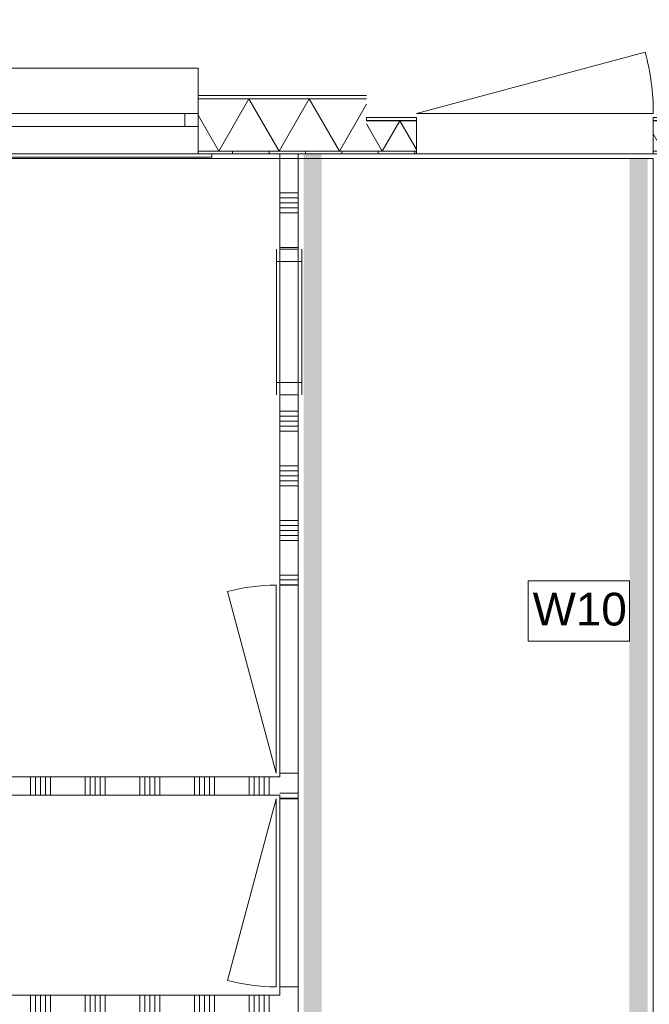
# Model space of a CAD drawing. Header units: millimetres. Extents: x -850 to 154668, y -80411 to 71019.
# Tile 231 of 236: x 86231 to 89688, y 21450 to 26862. Entities that reach past the tile are written whole.
import ezdxf

# ---------------------------------------------------------------- set-up
doc = ezdxf.new("R2010")
doc.units = ezdxf.units.MM
doc.header["$MEASUREMENT"] = 0
for name, color, linetype in [('New_21 Buitenwanden', 7, 'Continuous'), ('New_21 Buitenwanden Deuren', 7, 'Continuous'), ('New_21 Buitenwanden Doorsnede-arcering', 7, 'Continuous'), ('New_21 Buitenwanden Laagscheidingslijnen', 7, 'Continuous'), ('New_21 Buitenwanden Ramen', 7, 'Continuous'), ('New_22 NC Binnenwanden', 7, 'Continuous'), ('New_22 NC Binnenwanden Deuren', 7, 'Continuous'), ('New_22 NC Binnenwanden Doorsnede-arcering', 7, 'Continuous'), ('New_22 NC Binnenwanden Laagscheidingslijnen', 7, 'Continuous'), ('New_22 NC Binnenwanden Ramen', 7, 'Continuous'), ('New_23 Vloeren', 7, 'Continuous'), ('New_45 Plafonds', 7, 'Continuous'), ('New_Info Wandafwerking aanduiding', 7, 'Continuous'), ('New_Info Wandafwerking aanduiding Doorsnede-arcering', 7, 'Continuous'), ('New_Z Ruimtefuncties Zone omranding', 7, 'Continuous')]:
    doc.layers.add(name, color=color, linetype=linetype)
doc.styles.add('GENERATED_STYLE_1', font='arial.ttf')
pattern_1 = [(270, (0, 0), (200, 0), [])]

# ---------------------------------------------------------------- blocks, each defined once
blk = doc.blocks.new('Slab_1_1', base_point=(0, 17060))
at = {"layer": 'New_23 Vloeren', "color": 7, "linetype": 'Continuous', "lineweight": 0, "flags": 128}
blk.add_lwpolyline([(0, 17060), (25600, 17060), (25600, 17539.8), (30060, 17539.8), (30060, 0), (44257.3, 0), (99110, 0), (99110, 26125), (78570.2, 26125), (78570.2, 30220), (61804.1, 30220), (61804.1, 33195.8), (50070.2, 33195.8), (50070.2, 36555.1), (42600, 36555.1), (42600, 38994.9), (31200.9, 38994.9), (31200.9, 49880), (25600, 49880), (25600, 70460), (0, 70460)], close=True, dxfattribs=at)
blk = doc.blocks.new('*X838')
at = {"layer": 'New_21 Buitenwanden Doorsnede-arcering', "linetype": 'Continuous', "lineweight": 0, "true_color": 0xe9ebeb}
for points in [[(88135.2, 26307.2), (88135.2, 26307.1), (88201.3, 26307.1), (88201.3, 26307.2)], [(88410.2, 26307.2), (88351.3, 26307.2), (88351.3, 26307.1), (88410.2, 26307.1)]]:
    blk.add_hatch(color=254, dxfattribs=at).paths.add_polyline_path(points)
blk = doc.blocks.new('*X839')
at = {"layer": 'New_21 Buitenwanden Doorsnede-arcering', "linetype": 'Continuous', "lineweight": 0, "true_color": 0xe9ebeb}
blk.add_hatch(color=254, dxfattribs=at).paths.add_polyline_path([(89851.3, 26307.1), (89985.2, 26307.1), (89985.2, 26307.2), (89851.3, 26307.2)])
blk = doc.blocks.new('*X840')
at = {"layer": 'New_21 Buitenwanden Doorsnede-arcering', "linetype": 'Continuous', "lineweight": 0, "true_color": 0xe9ebeb}
for points in [[(88135.2, 26140), (88201.3, 26140), (88201.3, 26140.1), (88135.2, 26140.1)], [(88410.2, 26140.1), (88351.3, 26140.1), (88351.3, 26140), (88410.2, 26140)]]:
    blk.add_hatch(color=254, dxfattribs=at).paths.add_polyline_path(points)
blk = doc.blocks.new('*X841')
at = {"layer": 'New_21 Buitenwanden Doorsnede-arcering', "linetype": 'Continuous', "lineweight": 0, "true_color": 0xe9ebeb}
blk.add_hatch(color=254, dxfattribs=at).paths.add_polyline_path([(89985.2, 26140.1), (89851.3, 26140.1), (89851.3, 26140), (89985.2, 26140)])
blk = doc.blocks.new('*X842')
at = {"layer": 'New_21 Buitenwanden Doorsnede-arcering', "color": 254, "linetype": 'Continuous', "lineweight": 0, "true_color": 0xe9ebeb}
for p, q in [((88318.4, 26307.1), (88222, 26140.1)), ((88318.4, 26307.1), (88410.2, 26148.1)), ((88135.2, 26290.4), (88222, 26140.1))]:
    blk.add_line(p, q, dxfattribs=at)
blk = doc.blocks.new('*X843')
at = {"layer": 'New_21 Buitenwanden Doorsnede-arcering', "color": 254, "linetype": 'Continuous', "lineweight": 0, "true_color": 0xe9ebeb}
for p, q in [((89861.1, 26307.1), (89764.7, 26140.1)), ((89861.1, 26307.1), (89957.5, 26140.1)), ((89710.2, 26234.5), (89764.7, 26140.1)), ((89985.2, 26188.1), (89957.5, 26140.1))]:
    blk.add_line(p, q, dxfattribs=at)
blk = doc.blocks.new('D1 bl 22')
at = {"layer": 'New_21 Buitenwanden Deuren', "color": 1, "linetype": 'Continuous', "lineweight": 0}
for p, q in [((650, 0), (-605.7, 336.5)), ((650, 0), (-650, 0)), ((-650, -40.1), (-650, -72)), ((-650, -40.1), (-650, -72)), ((650, -40.1), (650, -72)), ((650, -40.1), (650, -72)), ((-650, -72), (-650, -207.1)), ((-650, -72), (-650, -207.1)), ((650, -72), (650, -207.1)), ((650, -72), (650, -207.1)), ((-650, -207.1), (-650, -222.2)), ((-650, -207.1), (-650, -222.2)), ((650, -207.1), (650, -222.2)), ((650, -207.1), (650, -222.2)), ((-650, -222.2), (-675, -222.2)), ((-650, -222.2), (-675, -222.2)), ((650, -222.2), (675, -222.2)), ((650, -222.2), (675, -222.2))]:
    blk.add_line(p, q, dxfattribs=at)
at = {"layer": 'New_21 Buitenwanden Deuren', "color": 9, "linetype": 'Continuous', "lineweight": 0}
for p, q in [((-650, -22), (-650, -40)), ((-650, -22), (-650, -40)), ((-650, -40), (-650, -40.1)), ((-650, -40), (-650, -40.1)), ((650, -22), (650, -40)), ((650, -22), (650, -40)), ((650, -40), (650, -40.1)), ((650, -40), (650, -40.1))]:
    blk.add_line(p, q, dxfattribs=at)
at = {"layer": 'New_21 Buitenwanden Deuren', "color": 1, "linetype": 'Continuous', "lineweight": 0}
blk.add_arc((650, 0), 1300, 165, 180, dxfattribs=at)
blk = doc.blocks.new('Wall_173_1', base_point=(89985.2, 26125))
at = {"layer": 'New_21 Buitenwanden Doorsnede-arcering', "linetype": 'Continuous', "lineweight": 0, "true_color": 0xe9ebeb}
h = blk.add_hatch(dxfattribs=at)
h.set_pattern_fill('930_Lijnen_vert_200_0001', color=254, style=0, pattern_type=2)
h.set_pattern_definition(pattern_1)
h.paths.add_polyline_path([(88410.2, 26140), (88135.2, 26140), (88135.2, 26125), (88410.2, 26125)])
h = blk.add_hatch(dxfattribs=at)
h.set_pattern_fill('930_Lijnen_vert_200_0001', color=254, style=0, pattern_type=2)
h.set_pattern_definition(pattern_1)
h.paths.add_polyline_path([(89710.2, 26140), (89710.2, 26125), (89985.2, 26125), (89985.2, 26140)])
at = {"layer": 'New_21 Buitenwanden', "color": 8, "linetype": 'Continuous', "lineweight": 0, "true_color": 0x778488}
for p, q in [((88410.2, 26325.2), (88410.2, 26307.2)), ((88410.2, 26307.2), (88410.2, 26307.1)), ((88410.2, 26307.1), (88410.2, 26275.2)), ((89710.2, 26325.2), (89710.2, 26307.2)), ((89710.2, 26307.2), (89710.2, 26307.1)), ((89710.2, 26307.1), (89710.2, 26275.2)), ((88410.2, 26275.2), (88410.2, 26140.1)), ((89710.2, 26275.2), (89710.2, 26140.1)), ((88410.2, 26125), (88385.2, 26125)), ((88410.2, 26140.1), (88410.2, 26125)), ((89710.2, 26140.1), (89710.2, 26125)), ((89710.2, 26125), (89735.2, 26125))]:
    blk.add_line(p, q, dxfattribs=at)
at = {"layer": 'New_21 Buitenwanden', "color": 8, "linetype": 'Continuous', "lineweight": 0, "true_color": 0x778488, "flags": 128}
for points in [[(88410.2, 26325.2), (88135.2, 26325.2)], [(88135.2, 26325.2), (88135.2, 26307.2)], [(88135.2, 26307.2), (88135.2, 26307.1)], [(89985.2, 26325.2), (89710.2, 26325.2)], [(89985.2, 26325.2), (89985.2, 26307.2)], [(89985.2, 26307.2), (89985.2, 26307.1)], [(88135.2, 26125), (88410.2, 26125)], [(89710.2, 26125), (89985.2, 26125)]]:
    blk.add_lwpolyline(points, dxfattribs=at)
at = {"layer": 'New_21 Buitenwanden Laagscheidingslijnen', "color": 8, "linetype": 'Continuous', "lineweight": 0, "true_color": 0x778488}
for p, q in [((88410.2, 26307.2), (88135.2, 26307.2)), ((88410.2, 26307.1), (88135.2, 26307.1)), ((89985.2, 26307.2), (89710.2, 26307.2)), ((89985.2, 26307.1), (89710.2, 26307.1)), ((88135.2, 26140.1), (88410.2, 26140.1)), ((88135.2, 26140), (88410.2, 26140)), ((89710.2, 26140.1), (89985.2, 26140.1)), ((89710.2, 26140), (89985.2, 26140))]:
    blk.add_line(p, q, dxfattribs=at)
at = {"layer": 'New_21 Buitenwanden', "color": 8, "lineweight": 0, "true_color": 0x778488}
for name in ['*X838', '*X842', '*X843', '*X839', '*X840', '*X841']:
    blk.add_blockref(name, (0, 0), dxfattribs=at)
at = {"layer": 'New_21 Buitenwanden Deuren', "color": 1, "linetype": 'Continuous', "lineweight": 0, "xscale": -1, "zscale": 1000}
blk.add_blockref('D1 bl 22', (89060.2, 26347.2), dxfattribs=at)
blk = doc.blocks.new('*X849')
at = {"layer": 'New_21 Buitenwanden Doorsnede-arcering', "linetype": 'Continuous', "lineweight": 0, "true_color": 0xe9ebeb}
for points in [[(87210.2, 26427.1), (87301.3, 26427.1), (87301.3, 26427.2), (87210.2, 26427.2)], [(87451.3, 26427.2), (87451.3, 26427.1), (87601.3, 26427.1), (87601.3, 26427.2)], [(87751.3, 26427.2), (87751.3, 26427.1), (87901.3, 26427.1), (87901.3, 26427.2)], [(88051.3, 26427.1), (88135.2, 26427.1), (88135.2, 26427.2), (88051.3, 26427.2)]]:
    blk.add_hatch(color=254, dxfattribs=at).paths.add_polyline_path(points)
blk = doc.blocks.new('*X853')
at = {"layer": 'New_21 Buitenwanden Doorsnede-arcering', "linetype": 'Continuous', "lineweight": 0, "true_color": 0xe9ebeb}
for points in [[(87210.2, 26140), (87301.3, 26140), (87301.3, 26140.1), (87210.2, 26140.1)], [(87451.3, 26140.1), (87451.3, 26140), (87601.3, 26140), (87601.3, 26140.1)], [(87751.3, 26140.1), (87751.3, 26140), (87901.3, 26140), (87901.3, 26140.1)], [(88051.3, 26140), (88135.2, 26140), (88135.2, 26140.1), (88051.3, 26140.1)]]:
    blk.add_hatch(color=254, dxfattribs=at).paths.add_polyline_path(points)
blk = doc.blocks.new('*X857')
at = {"layer": 'New_21 Buitenwanden Doorsnede-arcering', "color": 254, "linetype": 'Continuous', "lineweight": 0, "true_color": 0xe9ebeb}
for p, q in [((87489.4, 26427.1), (87323.7, 26140.1)), ((87489.4, 26427.1), (87655, 26140.1)), ((87820.7, 26427.1), (87655, 26140.1)), ((87820.7, 26427.1), (87986.4, 26140.1)), ((88135.2, 26397.8), (87986.4, 26140.1)), ((87210.2, 26336.6), (87323.7, 26140.1))]:
    blk.add_line(p, q, dxfattribs=at)
blk = doc.blocks.new('R1 22_7')
at = {"layer": 'New_21 Buitenwanden Ramen', "color": 1, "linetype": 'Continuous', "lineweight": 0}
for p, q in [((-725, 150.2), (-725, 168.2)), ((-725, 168.2), (680, 168.2)), ((680, 168.2), (680, 150.2)), ((-650, 150.2), (-680, 150.2)), ((-650, 150.2), (-680, 150.2)), ((-650, 135.2), (-650, 150.2)), ((-650, 135.2), (-650, 150.2)), ((-650, 0), (-650, 135.1)), ((-650, 0), (-650, 135.1)), ((650, 135.2), (650, 150.2)), ((650, 135.2), (650, 150.2)), ((650, 150.2), (680, 150.2)), ((650, 150.2), (680, 150.2)), ((650, 0), (650, 135.1)), ((650, 0), (650, 135.1)), ((-650, 0), (-577, 0)), ((-650, -72), (-650, 0)), ((-650, -72), (-650, 0)), ((-577, 0), (-577, -72)), ((-577, 0), (577, 0)), ((577, -72), (577, 0)), ((577, 0), (650, 0)), ((650, -72), (650, 0)), ((650, -72), (650, 0)), ((-577, -72), (-650, -72)), ((-650, -152), (-650, -72)), ((577, -72), (-577, -72)), ((650, -72), (577, -72)), ((650, -152), (650, -72)), ((-650, -170), (-650, -320)), ((650, -320), (650, -170)), ((-650, -320), (650, -320))]:
    blk.add_line(p, q, dxfattribs=at)
at = {"layer": 'New_21 Buitenwanden Ramen', "color": 9, "linetype": 'Continuous', "lineweight": 0}
for p, q in [((-650, 150.2), (650, 150.2)), ((-650, 135.1), (-650, 135.2)), ((-650, 135.1), (-650, 135.2)), ((650, 135.1), (650, 135.2)), ((650, 135.1), (650, 135.2)), ((-650, -170), (-650, -152)), ((650, -170), (650, -152))]:
    blk.add_line(p, q, dxfattribs=at)
blk = doc.blocks.new('Wall_174_1', base_point=(88135.2, 26125))
at = {"layer": 'New_21 Buitenwanden Doorsnede-arcering', "linetype": 'Continuous', "lineweight": 0, "true_color": 0xe9ebeb}
h = blk.add_hatch(dxfattribs=at)
h.set_pattern_fill('930_Lijnen_vert_200_0001', color=254, style=0, pattern_type=2)
h.set_pattern_definition(pattern_1)
h.paths.add_polyline_path([(87210.2, 26125), (88135.2, 26125), (88135.2, 26140), (87210.2, 26140)])
at = {"layer": 'New_21 Buitenwanden', "color": 8, "linetype": 'Continuous', "lineweight": 0, "true_color": 0x778488}
for p, q in [((87210.2, 26445.2), (87210.2, 26427.2)), ((87210.2, 26427.2), (87210.2, 26347.2)), ((87210.2, 26347.2), (87210.2, 26275.2)), ((87210.2, 26275.2), (87210.2, 26140.1)), ((87210.2, 26140.1), (87210.2, 26140)), ((87210.2, 26140), (87210.2, 26125)), ((87210.2, 26125), (87240.2, 26125))]:
    blk.add_line(p, q, dxfattribs=at)
at = {"layer": 'New_21 Buitenwanden', "color": 8, "linetype": 'Continuous', "lineweight": 0, "true_color": 0x778488, "flags": 128}
for points in [[(88135.2, 26445.2), (87210.2, 26445.2)], [(87210.2, 26125), (88135.2, 26125)]]:
    blk.add_lwpolyline(points, dxfattribs=at)
at = {"layer": 'New_21 Buitenwanden Laagscheidingslijnen', "color": 8, "linetype": 'Continuous', "lineweight": 0, "true_color": 0x778488}
for p, q in [((88135.2, 26427.2), (87210.2, 26427.2)), ((88135.2, 26427.1), (87210.2, 26427.1)), ((87210.2, 26140.1), (88135.2, 26140.1)), ((87210.2, 26140), (88135.2, 26140))]:
    blk.add_line(p, q, dxfattribs=at)
at = {"layer": 'New_21 Buitenwanden', "color": 8, "lineweight": 0, "true_color": 0x778488}
for name in ['*X849', '*X857', '*X853']:
    blk.add_blockref(name, (0, 0), dxfattribs=at)
at = {"layer": 'New_21 Buitenwanden Ramen', "color": 1, "linetype": 'Continuous', "lineweight": 0, "zscale": 1000, "rotation": 180}
blk.add_blockref('R1 22_7', (86560.2, 26275.2), dxfattribs=at)
blk = doc.blocks.new('*X2568')
at = {"layer": 'New_22 NC Binnenwanden Doorsnede-arcering', "color": 254, "linetype": 'Continuous', "lineweight": 0, "true_color": 0xe9ebeb}
for p, q in [((87660, 22609.7), (87733, 22609.7)), ((87660, 22582.3), (87733, 22582.3)), ((87733, 22609.7), (87760, 22609.7)), ((87733, 22582.3), (87760, 22582.3))]:
    blk.add_line(p, q, dxfattribs=at)
blk = doc.blocks.new('*X2569')
at = {"layer": 'New_22 NC Binnenwanden Doorsnede-arcering', "color": 254, "linetype": 'Continuous', "lineweight": 0, "true_color": 0xe9ebeb}
for p, q in [((87660, 24054.9), (87733, 24054.9)), ((87733, 24054.9), (87760, 24054.9)), ((87660, 24027.4), (87733, 24027.4)), ((87660, 24000), (87733, 24000)), ((87733, 24027.4), (87760, 24027.4)), ((87733, 24000), (87760, 24000)), ((87660, 23809.7), (87733, 23809.7)), ((87660, 23782.3), (87733, 23782.3)), ((87733, 23809.7), (87760, 23809.7)), ((87733, 23782.3), (87760, 23782.3)), ((87660, 23754.9), (87733, 23754.9)), ((87733, 23754.9), (87760, 23754.9))]:
    blk.add_line(p, q, dxfattribs=at)
blk = doc.blocks.new('*X2570')
at = {"layer": 'New_22 NC Binnenwanden Doorsnede-arcering', "color": 254, "linetype": 'Continuous', "lineweight": 0, "true_color": 0xe9ebeb}
for p, q in [((87660, 24709.7), (87733, 24709.7)), ((87660, 24682.3), (87733, 24682.3)), ((87733, 24709.7), (87760, 24709.7)), ((87733, 24682.3), (87760, 24682.3)), ((87660, 24654.9), (87733, 24654.9)), ((87660, 24627.4), (87733, 24627.4)), ((87733, 24654.9), (87760, 24654.9)), ((87733, 24627.4), (87760, 24627.4)), ((87660, 24600), (87733, 24600)), ((87733, 24600), (87760, 24600)), ((87660, 24409.7), (87733, 24409.7)), ((87733, 24409.7), (87760, 24409.7)), ((87660, 24382.3), (87733, 24382.3)), ((87660, 24354.9), (87733, 24354.9)), ((87733, 24382.3), (87760, 24382.3)), ((87733, 24354.9), (87760, 24354.9)), ((87660, 24327.4), (87733, 24327.4)), ((87733, 24327.4), (87760, 24327.4)), ((87660, 24300), (87733, 24300)), ((87733, 24300), (87760, 24300)), ((87660, 24109.7), (87733, 24109.7)), ((87733, 24109.7), (87760, 24109.7))]:
    blk.add_line(p, q, dxfattribs=at)
blk = doc.blocks.new('*X2571')
at = {"layer": 'New_22 NC Binnenwanden Doorsnede-arcering', "color": 254, "linetype": 'Continuous', "lineweight": 0, "true_color": 0xe9ebeb}
for p, q in [((87660, 26100), (87733, 26100)), ((87733, 26100), (87760, 26100)), ((87660, 25909.7), (87733, 25909.7)), ((87660, 25882.3), (87733, 25882.3)), ((87733, 25909.7), (87760, 25909.7)), ((87733, 25882.3), (87760, 25882.3)), ((87660, 25854.9), (87733, 25854.9)), ((87660, 25827.4), (87733, 25827.4)), ((87733, 25854.9), (87760, 25854.9)), ((87733, 25827.4), (87760, 25827.4)), ((87660, 25800), (87733, 25800)), ((87733, 25800), (87760, 25800)), ((87660, 25609.7), (87733, 25609.7)), ((87733, 25609.7), (87760, 25609.7))]:
    blk.add_line(p, q, dxfattribs=at)
blk = doc.blocks.new('R1 22_13')
at = {"layer": 'New_22 NC Binnenwanden Ramen', "color": 1, "linetype": 'Continuous', "lineweight": 0}
for p, q in [((-400, 0), (-333, 0)), ((-333, 0), (-333, -139)), ((-333, 0), (333, 0)), ((333, -139), (333, 0)), ((333, 0), (400, 0)), ((-333, -139), (-400, -139)), ((333, -139), (-333, -139)), ((400, -139), (333, -139))]:
    blk.add_line(p, q, dxfattribs=at)
at = {"layer": 'New_22 NC Binnenwanden Ramen', "color": 9, "linetype": 'Continuous', "lineweight": 0}
for p, q in [((-400, -20), (400, -20)), ((-400, -120), (400, -120))]:
    blk.add_line(p, q, dxfattribs=at)
at = {"layer": 'New_22 NC Binnenwanden Ramen', "color": 7, "linetype": 'Continuous', "lineweight": 0}
for p, q in [((-400, -20), (-400, -120)), ((-400, -20), (-400, -120)), ((400, -20), (400, -120)), ((400, -20), (400, -120))]:
    blk.add_line(p, q, dxfattribs=at)
blk = doc.blocks.new('D1 22_12')
at = {"layer": 'New_22 NC Binnenwanden Deuren', "color": 1, "linetype": 'Continuous', "lineweight": 0}
for q in [(-481.8, 267.6), (-517, 0)]:
    blk.add_line((517, 0), q, dxfattribs=at)
at = {"layer": 'New_22 NC Binnenwanden Deuren', "color": 7, "linetype": 'Continuous', "lineweight": 0}
for p, q in [((-517, -20), (-517, -120)), ((-517, -20), (-517, -120)), ((517, -20), (517, -120)), ((517, -20), (517, -120))]:
    blk.add_line(p, q, dxfattribs=at)
at = {"layer": 'New_22 NC Binnenwanden Deuren', "color": 1, "linetype": 'Continuous', "lineweight": 0}
blk.add_arc((517, 0), 1034, 165, 180, dxfattribs=at)
blk = doc.blocks.new('*X2575')
at = {"layer": 'New_22 NC Binnenwanden Doorsnede-arcering', "color": 254, "linetype": 'Continuous', "lineweight": 0, "true_color": 0xe9ebeb}
for p, q in [((87660, 24082.3), (87733, 24082.3)), ((87733, 24082.3), (87760, 24082.3))]:
    blk.add_line(p, q, dxfattribs=at)
blk = doc.blocks.new('Wall_514_1', base_point=(87710, 17250))
at = {"layer": 'New_22 NC Binnenwanden', "color": 8, "linetype": 'Continuous', "lineweight": 0, "true_color": 0x778488}
for p, q in [((87760, 25600), (87660, 25600)), ((87760, 24800), (87660, 24800)), ((87660, 23754), (87760, 23754)), ((87660, 22720), (87760, 22720)), ((87660, 22580), (87760, 22580)), ((87660, 21546), (87760, 21546))]:
    blk.add_line(p, q, dxfattribs=at)
at = {"layer": 'New_22 NC Binnenwanden', "color": 8, "linetype": 'Continuous', "lineweight": 0, "true_color": 0x778488, "flags": 128}
for points in [[(87760, 26125), (87660, 26125)], [(87660, 26125), (87660, 25600)], [(87760, 25600), (87760, 26125)], [(87660, 24800), (87660, 24100)], [(87760, 24100), (87760, 24800)], [(87660, 24080), (87660, 23754)], [(87760, 23754), (87760, 24080)], [(87660, 22720), (87660, 22700)], [(87760, 22580), (87760, 22720)], [(87660, 22600), (87660, 22580)], [(87660, 21546), (87660, 21500)], [(87760, 17250), (87760, 21546)]]:
    blk.add_lwpolyline(points, dxfattribs=at)
at = {"layer": 'New_45 Plafonds', "color": 8, "linetype": 'Continuous', "lineweight": 0, "true_color": 0x778488}
for p, q in [((87660, 24100), (87660, 24080)), ((87760, 24080), (87760, 24100))]:
    blk.add_line(p, q, dxfattribs=at)
at = {"layer": 'New_22 NC Binnenwanden', "color": 8, "lineweight": 0, "true_color": 0x778488}
for name in ['*X2571', '*X2570', '*X2575', '*X2569', '*X2568']:
    blk.add_blockref(name, (0, 0), dxfattribs=at)
at = {"layer": 'New_22 NC Binnenwanden Deuren', "color": 1, "linetype": 'Continuous', "lineweight": 0, "xscale": -1, "zscale": 1000, "rotation": 90}
blk.add_blockref('D1 22_12', (87640, 23237), dxfattribs=at)
at = {"layer": 'New_22 NC Binnenwanden Deuren', "color": 1, "linetype": 'Continuous', "lineweight": 0, "zscale": 1000, "rotation": 90}
blk.add_blockref('D1 22_12', (87640, 22063), dxfattribs=at)
at = {"layer": 'New_22 NC Binnenwanden Ramen', "color": 1, "linetype": 'Continuous', "lineweight": 0, "zscale": 1000, "rotation": 270}
blk.add_blockref('R1 22_13', (87780, 25200), dxfattribs=at)
blk = doc.blocks.new('*X2577')
at = {"layer": 'New_22 NC Binnenwanden Doorsnede-arcering', "color": 254, "linetype": 'Continuous', "lineweight": 0, "true_color": 0xe9ebeb}
for p, q in [((84490.3, 22600), (84490.3, 22700)), ((84517.7, 22600), (84517.7, 22700)), ((84545.1, 22600), (84545.1, 22700)), ((84572.6, 22600), (84572.6, 22700)), ((84600, 22600), (84600, 22700)), ((84790.3, 22600), (84790.3, 22700)), ((84817.7, 22600), (84817.7, 22700)), ((84845.1, 22600), (84845.1, 22700)), ((84872.6, 22600), (84872.6, 22700)), ((84900, 22600), (84900, 22700)), ((85090.3, 22600), (85090.3, 22700)), ((85117.7, 22600), (85117.7, 22700)), ((85145.1, 22600), (85145.1, 22700)), ((85172.6, 22600), (85172.6, 22700)), ((85200, 22600), (85200, 22700)), ((85390.3, 22600), (85390.3, 22700)), ((85417.7, 22600), (85417.7, 22700)), ((85445.1, 22600), (85445.1, 22700)), ((85472.6, 22600), (85472.6, 22700)), ((85500, 22600), (85500, 22700)), ((85690.3, 22600), (85690.3, 22700)), ((85717.7, 22600), (85717.7, 22700)), ((85745.1, 22600), (85745.1, 22700)), ((85772.6, 22600), (85772.6, 22700)), ((85800, 22600), (85800, 22700)), ((85990.3, 22600), (85990.3, 22700)), ((86017.7, 22600), (86017.7, 22700)), ((86045.1, 22600), (86045.1, 22700)), ((86072.6, 22600), (86072.6, 22700)), ((86100, 22600), (86100, 22700)), ((86290.3, 22600), (86290.3, 22700)), ((86317.7, 22600), (86317.7, 22700)), ((86345.1, 22600), (86345.1, 22700)), ((86372.6, 22600), (86372.6, 22700)), ((86400, 22600), (86400, 22700)), ((86590.3, 22600), (86590.3, 22700)), ((86617.7, 22600), (86617.7, 22700)), ((86645.1, 22600), (86645.1, 22700)), ((86672.6, 22600), (86672.6, 22700)), ((86700, 22600), (86700, 22700)), ((86890.3, 22600), (86890.3, 22700)), ((86917.7, 22600), (86917.7, 22700)), ((86945.1, 22600), (86945.1, 22700)), ((86972.6, 22600), (86972.6, 22700)), ((87000, 22600), (87000, 22700)), ((87190.3, 22600), (87190.3, 22700)), ((87217.7, 22600), (87217.7, 22700)), ((87245.1, 22600), (87245.1, 22700)), ((87272.6, 22600), (87272.6, 22700)), ((87300, 22600), (87300, 22700)), ((87490.3, 22600), (87490.3, 22700)), ((87517.7, 22600), (87517.7, 22700)), ((87545.1, 22600), (87545.1, 22700)), ((87572.6, 22600), (87572.6, 22700)), ((87600, 22600), (87600, 22700))]:
    blk.add_line(p, q, dxfattribs=at)
blk = doc.blocks.new('Wall_515_1', base_point=(87710, 22600))
at = {"layer": 'New_22 NC Binnenwanden', "color": 8, "linetype": 'Continuous', "lineweight": 0, "true_color": 0x778488, "flags": 128}
for points in [[(84360.1, 22600), (84360.1, 22700)], [(87660, 22700), (84460.1, 22700)], [(84360.1, 22600), (87660, 22600)]]:
    blk.add_lwpolyline(points, dxfattribs=at)
at = {"layer": 'New_22 NC Binnenwanden', "color": 8, "lineweight": 0, "true_color": 0x778488}
blk.add_blockref('*X2577', (0, 0), dxfattribs=at)
blk = doc.blocks.new('*X2612')
at = {"layer": 'New_22 NC Binnenwanden Doorsnede-arcering', "color": 254, "linetype": 'Continuous', "lineweight": 0, "true_color": 0xe9ebeb}
for p, q in [((81490.3, 21400), (81490.3, 21500)), ((81517.7, 21400), (81517.7, 21500)), ((81545.1, 21400), (81545.1, 21500)), ((81572.6, 21400), (81572.6, 21500)), ((81600, 21400), (81600, 21500)), ((81790.3, 21400), (81790.3, 21500)), ((81817.7, 21400), (81817.7, 21500))]:
    blk.add_line(p, q, dxfattribs=at)
blk = doc.blocks.new('*X2613')
at = {"layer": 'New_22 NC Binnenwanden Doorsnede-arcering', "color": 254, "linetype": 'Continuous', "lineweight": 0, "true_color": 0xe9ebeb}
for p, q in [((82990.3, 21400), (82990.3, 21500)), ((83017.7, 21400), (83017.7, 21500)), ((83045.1, 21400), (83045.1, 21500)), ((83072.6, 21400), (83072.6, 21500)), ((83100, 21400), (83100, 21500)), ((83290.3, 21400), (83290.3, 21500)), ((83317.7, 21400), (83317.7, 21500)), ((83345.1, 21400), (83345.1, 21500)), ((83372.6, 21400), (83372.6, 21500)), ((83400, 21400), (83400, 21500)), ((83590.3, 21400), (83590.3, 21500)), ((83617.7, 21400), (83617.7, 21500)), ((83645.1, 21400), (83645.1, 21500)), ((83672.6, 21400), (83672.6, 21500)), ((83700, 21400), (83700, 21500)), ((83890.3, 21400), (83890.3, 21500)), ((83917.7, 21400), (83917.7, 21500)), ((83945.1, 21400), (83945.1, 21500)), ((83972.6, 21400), (83972.6, 21500)), ((84000, 21400), (84000, 21500)), ((84190.3, 21400), (84190.3, 21500)), ((84217.7, 21400), (84217.7, 21500)), ((84245.1, 21400), (84245.1, 21500)), ((84272.6, 21400), (84272.6, 21500)), ((84300, 21400), (84300, 21500)), ((84490.3, 21400), (84490.3, 21500)), ((84517.7, 21400), (84517.7, 21500)), ((84545.1, 21400), (84545.1, 21500)), ((84572.6, 21400), (84572.6, 21500)), ((84600, 21400), (84600, 21500)), ((84790.3, 21400), (84790.3, 21500)), ((84817.7, 21400), (84817.7, 21500)), ((84845.1, 21400), (84845.1, 21500)), ((84872.6, 21400), (84872.6, 21500)), ((84900, 21400), (84900, 21500)), ((85090.3, 21400), (85090.3, 21500)), ((85117.7, 21400), (85117.7, 21500)), ((85145.1, 21400), (85145.1, 21500)), ((85172.6, 21400), (85172.6, 21500)), ((85200, 21400), (85200, 21500)), ((85390.3, 21400), (85390.3, 21500)), ((85417.7, 21400), (85417.7, 21500)), ((85445.1, 21400), (85445.1, 21500)), ((85472.6, 21400), (85472.6, 21500)), ((85500, 21400), (85500, 21500)), ((85690.3, 21400), (85690.3, 21500)), ((85717.7, 21400), (85717.7, 21500)), ((85745.1, 21400), (85745.1, 21500)), ((85772.6, 21400), (85772.6, 21500)), ((85800, 21400), (85800, 21500)), ((85990.3, 21400), (85990.3, 21500)), ((86017.7, 21400), (86017.7, 21500)), ((86045.1, 21400), (86045.1, 21500)), ((86072.6, 21400), (86072.6, 21500)), ((86100, 21400), (86100, 21500)), ((86290.3, 21400), (86290.3, 21500)), ((86317.7, 21400), (86317.7, 21500)), ((86345.1, 21400), (86345.1, 21500)), ((86372.6, 21400), (86372.6, 21500)), ((86400, 21400), (86400, 21500)), ((86590.3, 21400), (86590.3, 21500)), ((86617.7, 21400), (86617.7, 21500)), ((86645.1, 21400), (86645.1, 21500)), ((86672.6, 21400), (86672.6, 21500)), ((86700, 21400), (86700, 21500)), ((86890.3, 21400), (86890.3, 21500)), ((86917.7, 21400), (86917.7, 21500)), ((86945.1, 21400), (86945.1, 21500)), ((86972.6, 21400), (86972.6, 21500)), ((87000, 21400), (87000, 21500)), ((87190.3, 21400), (87190.3, 21500)), ((87217.7, 21400), (87217.7, 21500)), ((87245.1, 21400), (87245.1, 21500)), ((87272.6, 21400), (87272.6, 21500)), ((87300, 21400), (87300, 21500)), ((87490.3, 21400), (87490.3, 21500)), ((87517.7, 21400), (87517.7, 21500)), ((87545.1, 21400), (87545.1, 21500)), ((87572.6, 21400), (87572.6, 21500)), ((87600, 21400), (87600, 21500))]:
    blk.add_line(p, q, dxfattribs=at)
blk = doc.blocks.new('Wall_525_1', base_point=(87710, 21400))
at = {"layer": 'New_22 NC Binnenwanden', "color": 8, "linetype": 'Continuous', "lineweight": 0, "true_color": 0x778488}
for p, q in [((81824.8, 21400), (81824.8, 21500)), ((82858.8, 21400), (82858.8, 21500))]:
    blk.add_line(p, q, dxfattribs=at)
at = {"layer": 'New_22 NC Binnenwanden', "color": 8, "linetype": 'Continuous', "lineweight": 0, "true_color": 0x778488, "flags": 128}
for points in [[(81360, 21500), (81360, 21400)], [(81824.8, 21500), (81460, 21500)], [(87660, 21500), (82858.8, 21500)], [(81460, 21400), (81824.8, 21400)], [(82858.8, 21400), (87660, 21400)]]:
    blk.add_lwpolyline(points, dxfattribs=at)
at = {"layer": 'New_22 NC Binnenwanden Laagscheidingslijnen', "color": 8, "linetype": 'Continuous', "lineweight": 0, "true_color": 0x778488}
blk.add_line((81460, 21400), (81360, 21400), dxfattribs=at)
at = {"layer": 'New_22 NC Binnenwanden', "color": 8, "lineweight": 0, "true_color": 0x778488}
for name in ['*X2612', '*X2613']:
    blk.add_blockref(name, (0, 0), dxfattribs=at)
at = {"layer": 'New_22 NC Binnenwanden Deuren', "color": 1, "linetype": 'Continuous', "lineweight": 0, "zscale": 1000, "rotation": 180}
blk.add_blockref('D1 22_12', (82341.8, 21380), dxfattribs=at)
blk = doc.blocks.new('Wall_722_1', base_point=(89674.1, 4810.6))
at = {"layer": 'New_Info Wandafwerking aanduiding Doorsnede-arcering', "linetype": 'Continuous', "lineweight": 0}
blk.add_hatch(color=1, dxfattribs=at).paths.add_polyline_path([(89674.1, 4910.6), (89680, 26100), (89580, 26100), (89574.1, 4910.6)])
at = {"layer": 'New_Info Wandafwerking aanduiding', "color": 9, "linetype": 'Continuous', "lineweight": 0, "flags": 128}
blk.add_lwpolyline([(89680, 26100), (89580, 26100)], dxfattribs=at)
blk = doc.blocks.new('Wall_724_1', base_point=(87789.4, 17075.3))
at = {"layer": 'New_Info Wandafwerking aanduiding Doorsnede-arcering', "linetype": 'Continuous', "lineweight": 0}
blk.add_hatch(color=1, dxfattribs=at).paths.add_polyline_path([(87889.4, 17075.3), (87889.4, 26125), (87789.4, 26125), (87789.4, 17075.3)])
at = {"layer": 'New_Info Wandafwerking aanduiding', "color": 9, "linetype": 'Continuous', "lineweight": 0, "flags": 128}
blk.add_lwpolyline([(87789.4, 26125), (87889.4, 26125)], dxfattribs=at)

msp = doc.modelspace()

# ---------------------------------------------------------------- linework, layer by layer
at = {"layer": 'New_Info Wandafwerking aanduiding', "color": 9, "linetype": 'Continuous', "lineweight": 0, "flags": 128}
msp.add_lwpolyline([(89022.5, 23778.4), (89579.4, 23778.4), (89579.4, 23445.5), (89022.5, 23445.5)], close=True, dxfattribs=at)
at = {"layer": 'New_Z Ruimtefuncties Zone omranding', "color": 41, "linetype": 'Continuous', "lineweight": 0, "true_color": 0xffeeaa, "flags": 128}
msp.add_lwpolyline([(80260, 17150), (77760, 17150), (77760, 15251.3), (79555, 15251.3, -0.414214), (80655, 14151.3), (80655, 11950.6, -0.414214), (79555, 10850.6), (77160.1, 10850.6), (77160.1, 8950), (87760, 8950), (87760, 4750), (89710, 4750), (89710, 26100), (87760, 26100), (87760, 17150), (80560, 17150)], format="xyb", close=True, dxfattribs=at)
at = {"layer": 'New_Z Ruimtefuncties Zone omranding', "color": 52, "linetype": 'Continuous', "lineweight": 0, "flags": 128}
for points in [[(81460, 21500), (87660, 21500), (87660, 22600), (84360.1, 22600), (84360.1, 26100), (81485, 26100), (81460, 26100)], [(84460.1, 22700), (87660, 22700), (87660, 26100), (87460, 26100), (85485, 26100), (84460.1, 26100)]]:
    msp.add_lwpolyline(points, close=True, dxfattribs=at)

# ---------------------------------------------------------------- block references
at = {"layer": 'New_21 Buitenwanden', "color": 8, "lineweight": 0, "true_color": 0x778488}
for name, p in [('Wall_173_1', (89985.2, 26125)), ('Wall_174_1', (88135.2, 26125))]:
    msp.add_blockref(name, p, dxfattribs=at)
at = {"layer": 'New_22 NC Binnenwanden', "color": 8, "lineweight": 0, "true_color": 0x778488}
for name, p in [('Wall_514_1', (87710, 17250)), ('Wall_515_1', (87710, 22600)), ('Wall_525_1', (87710, 21400))]:
    msp.add_blockref(name, p, dxfattribs=at)
at = {"layer": 'New_23 Vloeren', "color": 7, "linetype": 'Continuous', "lineweight": 0}
msp.add_blockref('Slab_1_1', (0, 17060), dxfattribs=at)
at = {"layer": 'New_Info Wandafwerking aanduiding', "color": 1, "lineweight": 0}
for name, p in [('Wall_724_1', (87789.4, 17075.3)), ('Wall_722_1', (89674.1, 4810.6))]:
    msp.add_blockref(name, p, dxfattribs=at)

# ---------------------------------------------------------------- texts
at = {"layer": 'New_Info Wandafwerking aanduiding', "color": 2, "linetype": 'Continuous', "lineweight": 0, "insert": (89047.5, 23712.2), "char_height": 180, "attachment_point": 1, "style": 'GENERATED_STYLE_1'}
msp.add_mtext('\\A1;{\\pql;\\fArial|b0|i0|c0|p38;W10}', dxfattribs=at)

doc.saveas('drawing.dxf')
